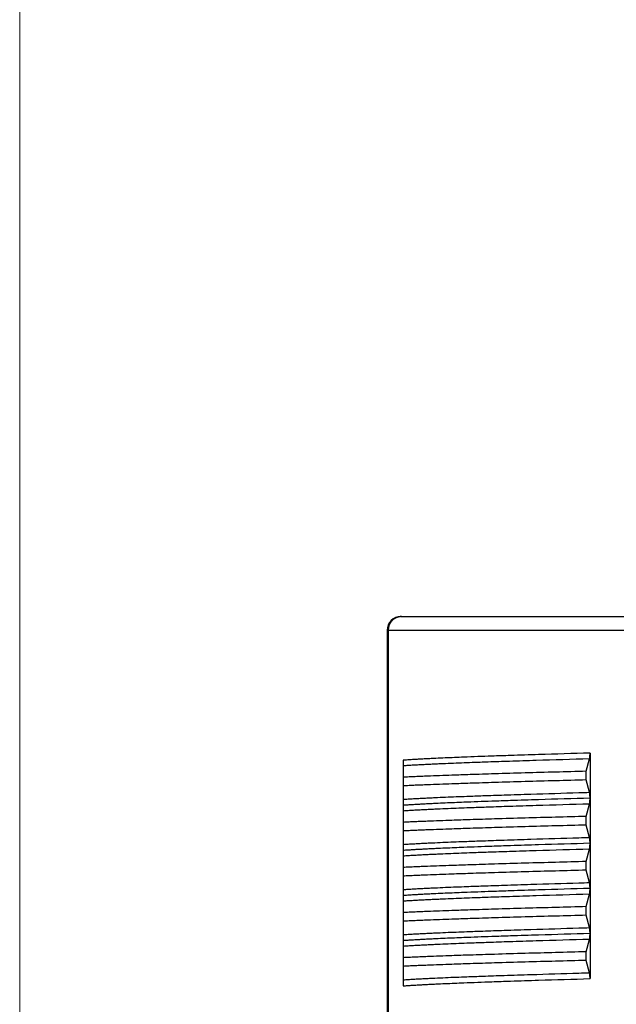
# Model space of a CAD drawing. Header units: millimetres. Extents: x 0 to 594, y 0 to 420.
# Tile 72 of 132: x 249 to 262, y 243 to 265. Entities that reach past the tile are written whole.
import ezdxf

# ---------------------------------------------------------------- set-up
doc = ezdxf.new("R2010")
doc.units = ezdxf.units.MM
doc.header["$LTSCALE"] = 0.257233
doc.layers.add('NoLayerName_001', color=7, linetype='Continuous')
doc.styles.get("Standard").update_dxf_attribs({"font": 'txt', "bigfont": 'extfont2'})
doc.dimstyles.get("Standard").update_dxf_attribs({"dimtxt": 2.5, "dimasz": 2.5, "dimexe": 1, "dimexo": 1, "dimtad": 1, "dimdec": 3, "dimzin": 0, "dimdsep": 46, "dimtxsty": 'Standard', "dimcen": 2.5, "dimadec": 3, "dimazin": 0, "dimtfac": 0.75, "dimtdec": 3, "dimtmove": 0, "dimatfit": 3, "dimfxl": 1, "dimarcsym": 0})

# ---------------------------------------------------------------- blocks, each defined once
blk = doc.blocks.new('_OPEN30')
at = {"color": 0, "linetype": 'ByBlock', "lineweight": -2}
for p, q in [((-1, 0.267949), (0, 0)), ((0, 0), (-1, -0.267949)), ((0, 0), (-1, 0))]:
    blk.add_line(p, q, dxfattribs=at)
blk = doc.blocks.new('*D55')
at = {"layer": 'Defpoints', "color": 0}
for p in [(248.761, 284.227), (383.461, 223.952), (248.761, 221.952)]:
    blk.add_point(p, dxfattribs=at)
at = {"layer": 'NoLayerName_001', "color": 0, "linetype": 'Continuous', "lineweight": 13}
for p, q in [((248.761, 223.366), (248.761, 285.641)), ((383.461, 225.366), (383.461, 285.641)), ((381.34, 284.227), (250.882, 284.227))]:
    blk.add_line(p, q, dxfattribs=at)
at = {"layer": 'NoLayerName_001', "color": 0, "lineweight": 13, "xscale": 2.121340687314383, "yscale": 2.121340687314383, "zscale": 2.121340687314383, "rotation": 180}
blk.add_blockref('_OPEN30', (248.761, 284.227), dxfattribs=at)
at = {"layer": 'NoLayerName_001', "color": 0, "lineweight": 13, "xscale": 2.121340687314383, "yscale": 2.121340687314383, "zscale": 2.121340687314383}
blk.add_blockref('_OPEN30', (383.461, 284.227), dxfattribs=at)
at = {"layer": 'NoLayerName_001', "color": 0, "lineweight": 13, "insert": (316.111, 288.116), "char_height": 4.94979, "attachment_point": 5}
blk.add_mtext('\\W0.8000;ＬＬ', dxfattribs=at)
blk = doc.blocks.new('*D56')
at = {"layer": 'Defpoints', "color": 0}
for p in [(248.761, 293.661), (248.761, 221.952), (413.461, 200.452)]:
    blk.add_point(p, dxfattribs=at)
at = {"layer": 'NoLayerName_001', "color": 0, "linetype": 'Continuous', "lineweight": 13}
for p, q in [((248.761, 223.366), (248.761, 295.075)), ((413.461, 201.866), (413.461, 295.075)), ((411.34, 293.661), (250.882, 293.661))]:
    blk.add_line(p, q, dxfattribs=at)
at = {"layer": 'NoLayerName_001', "color": 0, "lineweight": 13, "xscale": 2.121340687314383, "yscale": 2.121340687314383, "zscale": 2.121340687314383, "rotation": 180}
blk.add_blockref('_OPEN30', (248.761, 293.661), dxfattribs=at)
at = {"layer": 'NoLayerName_001', "color": 0, "lineweight": 13, "xscale": 2.121340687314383, "yscale": 2.121340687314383, "zscale": 2.121340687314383}
blk.add_blockref('_OPEN30', (413.461, 293.661), dxfattribs=at)
at = {"layer": 'NoLayerName_001', "color": 0, "lineweight": 13, "insert": (331.111, 297.55), "char_height": 4.9498, "attachment_point": 5}
blk.add_mtext('\\W0.8000;Ｌ', dxfattribs=at)

msp = doc.modelspace()

# ---------------------------------------------------------------- linework, layer by layer
at = {"layer": 'NoLayerName_001', "color": 7, "linetype": 'Continuous', "lineweight": 25}
for p, q in [((257.2111, 251.6516), (267.3111, 251.6516)), ((256.9111, 251.3516), (256.9111, 240.7401)), ((261.4086, 248.6266), (261.4086, 247.6265)), ((257.2611, 248.4668), (257.2611, 243.4666)), ((261.3225, 248.2224), (261.3968, 248.4967)), ((261.3225, 248.0307), (261.3225, 248.2224)), ((261.3968, 247.7565), (261.3225, 248.0307)), ((261.3225, 247.2224), (261.3968, 247.4967)), ((261.4086, 247.6252), (261.4086, 246.628)), ((261.3225, 247.0307), (261.3225, 247.2224)), ((261.3968, 246.7565), (261.3225, 247.0307)), ((261.4086, 246.6258), (261.4086, 244.628)), ((261.3225, 246.2224), (261.3968, 246.4967)), ((261.3225, 246.0307), (261.3225, 246.2224)), ((261.3968, 245.7565), (261.3225, 246.0307)), ((261.3225, 245.2224), (261.3968, 245.4967)), ((261.3225, 245.0307), (261.3225, 245.2224)), ((261.3968, 244.7565), (261.3225, 245.0307)), ((261.3225, 244.2224), (261.3968, 244.4967)), ((261.4086, 244.6251), (261.4086, 243.6265)), ((261.3225, 244.0307), (261.3225, 244.2224)), ((261.3968, 243.7565), (261.3225, 244.0307))]:
    msp.add_line(p, q, dxfattribs=at)
at = {"layer": 'NoLayerName_001', "color": 8, "linetype": 'Continuous', "lineweight": 25}
for p, q in [((256.9111, 251.3516), (267.6111, 251.3516)), ((256.9336, 251.3516), (256.9336, 240.7353))]:
    msp.add_line(p, q, dxfattribs=at)
at = {"layer": 'NoLayerName_001', "color": 7, "linetype": 'Continuous', "lineweight": 25}
msp.add_arc((257.2111, 251.3516), 0.3, 90, 180, dxfattribs=at)
at = {"layer": 'NoLayerName_001', "color": 8, "linetype": 'Continuous', "lineweight": 25}
for points, knots in [([(257.2269, 251.6516), (257.2217, 251.6514), (257.2114, 251.6514), (257.196, 251.65), (257.1806, 251.6479), (257.1653, 251.645), (257.1502, 251.6412), (257.1353, 251.6367), (257.1207, 251.6314), (257.1064, 251.6252), (257.0924, 251.6183), (257.0789, 251.6107), (257.0657, 251.6024), (257.0531, 251.5934), (257.0409, 251.5837), (257.0293, 251.5734), (257.0182, 251.5626), (257.0077, 251.5511), (256.9978, 251.5391), (256.9886, 251.5267), (256.98, 251.5137), (256.9721, 251.5004), (256.9648, 251.4866), (256.9583, 251.4725), (256.9526, 251.458), (256.9475, 251.4433), (256.9433, 251.4283), (256.9398, 251.4132), (256.937, 251.3979), (256.9351, 251.3825), (256.9338, 251.367), (256.9337, 251.3567), (256.9336, 251.3516)], [0, 0, 0, 0, 0.01545289, 0.03094639, 0.04647247, 0.06202214, 0.07758597, 0.09315467, 0.10871958, 0.12427363, 0.13981684, 0.15535302, 0.17088461, 0.1864129, 0.20193838, 0.21746108, 0.23298094, 0.24849883, 0.26401735, 0.27953848, 0.29506352, 0.31059334, 0.32612877, 0.34167083, 0.35722092, 0.37277745, 0.388335, 0.40388681, 0.41942531, 0.43494255, 0.45043054, 0.46588178, 0.46588178, 0.46588178, 0.46588178]), ([(261.4086, 248.6266), (261.0283, 248.6151), (260.4405, 248.5978), (259.7145, 248.5744), (259.2651, 248.5591), (258.9194, 248.5467), (258.6429, 248.5362), (258.401, 248.5264), (258.1936, 248.5176), (258.0209, 248.5098), (257.8827, 248.5032), (257.779, 248.498), (257.6754, 248.4925), (257.5718, 248.4868), (257.4682, 248.4807), (257.3646, 248.4742), (257.2956, 248.4692), (257.2611, 248.4668)], [0, 0, 0, 0, 1.1414461, 1.7640541, 2.1791258, 2.4904294, 2.801733, 3.0092689, 3.216805, 3.4243408, 3.5281087, 3.6318766, 3.7356447, 3.8394135, 3.9431833, 4.0469523, 4.1507201, 4.1507201, 4.1507201, 4.1507201]), ([(261.3968, 248.4967), (261.0028, 248.4849), (260.4118, 248.4677), (259.6633, 248.4439), (259.1906, 248.428), (258.836, 248.4154), (258.5603, 248.405), (258.324, 248.3956), (258.1271, 248.3872), (257.9696, 248.3801), (257.8515, 248.3746), (257.7334, 248.3688), (257.6153, 248.3627), (257.4972, 248.3563), (257.3791, 248.3494), (257.3005, 248.3441), (257.2611, 248.3416)], [0, 0, 0, 0, 1.1825034, 1.7737547, 2.2467563, 2.6015093, 2.8380117, 3.0745133, 3.311014, 3.4292642, 3.5475146, 3.6657651, 3.784016, 3.9022677, 4.0205191, 4.1387694, 4.1387694, 4.1387694, 4.1387694]), ([(257.2611, 247.6014), (257.3005, 247.604), (257.3791, 247.6092), (257.4972, 247.6161), (257.6153, 247.6226), (257.7334, 247.6287), (257.8515, 247.6344), (258.009, 247.6418), (258.2059, 247.6505), (258.4422, 247.6602), (258.7179, 247.6708), (259.0724, 247.6837), (259.5451, 247.6999), (260.2543, 247.7226), (260.8846, 247.7415), (261.318, 247.7542), (261.3968, 247.7565)], [0, 0, 0, 0, 0.1182503, 0.2365017, 0.3547535, 0.4730044, 0.5912548, 0.7095052, 0.9460057, 1.1825068, 1.4190089, 1.7737624, 2.2467645, 2.8380158, 3.9022688, 4.1387696, 4.1387696, 4.1387696, 4.1387696]), ([(261.4086, 247.6266), (261.0283, 247.6151), (260.4405, 247.5978), (259.7145, 247.5744), (259.2651, 247.5591), (258.9194, 247.5467), (258.6429, 247.5362), (258.401, 247.5264), (258.1936, 247.5176), (258.0209, 247.5098), (257.8827, 247.5032), (257.779, 247.498), (257.6754, 247.4925), (257.5718, 247.4868), (257.4682, 247.4807), (257.3646, 247.4742), (257.2956, 247.4692), (257.2611, 247.4668)], [0, 0, 0, 0, 1.1414454, 1.764053, 2.1791245, 2.4904278, 2.8017312, 3.009267, 3.216803, 3.4243387, 3.5281065, 3.6318743, 3.7356424, 3.8394112, 3.9431809, 4.0469498, 4.1507175, 4.1507175, 4.1507175, 4.1507175]), ([(261.3968, 247.4967), (261.0028, 247.4849), (260.4118, 247.4677), (259.6633, 247.4439), (259.1906, 247.428), (258.836, 247.4154), (258.5603, 247.405), (258.324, 247.3956), (258.1271, 247.3872), (257.9696, 247.3801), (257.8515, 247.3746), (257.7334, 247.3688), (257.6153, 247.3627), (257.4972, 247.3563), (257.3791, 247.3494), (257.3005, 247.3441), (257.2611, 247.3416)], [0, 0, 0, 0, 1.1825035, 1.7737548, 2.2467565, 2.6015094, 2.8380118, 3.0745135, 3.3110142, 3.4292644, 3.5475148, 3.6657653, 3.7840162, 3.9022679, 4.0205193, 4.1387697, 4.1387697, 4.1387697, 4.1387697]), ([(257.2611, 246.6014), (257.3005, 246.604), (257.3791, 246.6092), (257.4972, 246.6161), (257.6153, 246.6226), (257.7334, 246.6287), (257.8515, 246.6344), (258.009, 246.6418), (258.2059, 246.6505), (258.4422, 246.6602), (258.7179, 246.6708), (259.0724, 246.6837), (259.5451, 246.6999), (260.2543, 246.7226), (260.8846, 246.7415), (261.318, 246.7542), (261.3968, 246.7565)], [0, 0, 0, 0, 0.1182503, 0.2365017, 0.3547535, 0.4730044, 0.5912548, 0.7095052, 0.9460057, 1.1825068, 1.4190089, 1.7737624, 2.2467645, 2.8380157, 3.9022688, 4.1387695, 4.1387695, 4.1387695, 4.1387695]), ([(261.4086, 246.6266), (261.0283, 246.6151), (260.4405, 246.5978), (259.7145, 246.5744), (259.2651, 246.5591), (258.9194, 246.5467), (258.6429, 246.5362), (258.401, 246.5264), (258.1936, 246.5176), (258.0209, 246.5098), (257.8827, 246.5032), (257.779, 246.498), (257.6754, 246.4925), (257.5718, 246.4868), (257.4682, 246.4807), (257.3646, 246.4742), (257.2956, 246.4692), (257.2611, 246.4668)], [0, 0, 0, 0, 1.1414457, 1.7640535, 2.1791251, 2.4904285, 2.801732, 3.0092678, 3.2168038, 3.4243396, 3.5281074, 3.6318753, 3.7356433, 3.8394122, 3.9431819, 4.0469509, 4.1507186, 4.1507186, 4.1507186, 4.1507186]), ([(261.3968, 246.4967), (261.0028, 246.4849), (260.4118, 246.4677), (259.6633, 246.4439), (259.1906, 246.428), (258.836, 246.4154), (258.5603, 246.405), (258.324, 246.3956), (258.1271, 246.3872), (257.9696, 246.3801), (257.8515, 246.3746), (257.7334, 246.3688), (257.6153, 246.3627), (257.4972, 246.3563), (257.3791, 246.3494), (257.3005, 246.3441), (257.2611, 246.3416)], [0, 0, 0, 0, 1.1825033, 1.7737545, 2.2467561, 2.6015091, 2.8380114, 3.074513, 3.3110137, 3.429264, 3.5475143, 3.6657648, 3.7840157, 3.9022674, 4.0205188, 4.1387691, 4.1387691, 4.1387691, 4.1387691]), ([(257.2611, 245.6014), (257.3005, 245.604), (257.3791, 245.6092), (257.4972, 245.6161), (257.6153, 245.6226), (257.7334, 245.6287), (257.8515, 245.6344), (258.009, 245.6418), (258.2059, 245.6505), (258.4422, 245.6602), (258.7179, 245.6708), (259.0724, 245.6837), (259.5451, 245.6999), (260.2543, 245.7226), (260.8846, 245.7415), (261.318, 245.7542), (261.3968, 245.7565)], [0, 0, 0, 0, 0.1182503, 0.2365017, 0.3547534, 0.4730043, 0.5912547, 0.7095051, 0.9460055, 1.1825066, 1.4190087, 1.773762, 2.2467641, 2.8380153, 3.9022681, 4.1387688, 4.1387688, 4.1387688, 4.1387688]), ([(261.4086, 245.6266), (261.0283, 245.6151), (260.4405, 245.5978), (259.7145, 245.5744), (259.2651, 245.5591), (258.9194, 245.5467), (258.6429, 245.5362), (258.401, 245.5264), (258.1936, 245.5176), (258.0209, 245.5098), (257.8827, 245.5032), (257.779, 245.498), (257.6754, 245.4925), (257.5718, 245.4868), (257.4682, 245.4807), (257.3646, 245.4742), (257.2956, 245.4692), (257.2611, 245.4668)], [0, 0, 0, 0, 1.1414455, 1.7640531, 2.1791245, 2.4904279, 2.8017313, 3.0092671, 3.2168031, 3.4243388, 3.5281066, 3.6318744, 3.7356425, 3.8394113, 3.943181, 4.0469499, 4.1507176, 4.1507176, 4.1507176, 4.1507176]), ([(261.3968, 245.4967), (261.0028, 245.4849), (260.4118, 245.4677), (259.6633, 245.4439), (259.1906, 245.428), (258.836, 245.4154), (258.5603, 245.405), (258.324, 245.3956), (258.1271, 245.3872), (257.9696, 245.3801), (257.8515, 245.3746), (257.7334, 245.3688), (257.6153, 245.3627), (257.4972, 245.3563), (257.3791, 245.3494), (257.3005, 245.3441), (257.2611, 245.3416)], [0, 0, 0, 0, 1.1825035, 1.7737548, 2.2467564, 2.6015094, 2.8380118, 3.0745134, 3.3110141, 3.4292644, 3.5475148, 3.6657653, 3.7840162, 3.9022679, 4.0205193, 4.1387696, 4.1387696, 4.1387696, 4.1387696]), ([(257.2611, 244.6014), (257.3005, 244.604), (257.3791, 244.6092), (257.4972, 244.6161), (257.6153, 244.6226), (257.7334, 244.6287), (257.8515, 244.6344), (258.009, 244.6418), (258.2059, 244.6505), (258.4422, 244.6602), (258.7179, 244.6708), (259.0724, 244.6837), (259.5451, 244.6999), (260.2543, 244.7226), (260.8846, 244.7415), (261.318, 244.7542), (261.3968, 244.7565)], [0, 0, 0, 0, 0.1182503, 0.2365017, 0.3547535, 0.4730044, 0.5912549, 0.7095052, 0.9460057, 1.1825068, 1.4190089, 1.7737624, 2.2467645, 2.8380158, 3.9022688, 4.1387696, 4.1387696, 4.1387696, 4.1387696]), ([(261.4086, 244.6266), (261.0283, 244.6151), (260.4405, 244.5978), (259.7145, 244.5744), (259.2651, 244.5591), (258.9194, 244.5467), (258.6429, 244.5362), (258.401, 244.5264), (258.1936, 244.5176), (258.0209, 244.5098), (257.8827, 244.5032), (257.779, 244.498), (257.6754, 244.4925), (257.5718, 244.4868), (257.4682, 244.4807), (257.3646, 244.4742), (257.2956, 244.4692), (257.2611, 244.4668)], [0, 0, 0, 0, 1.1414457, 1.7640535, 2.1791251, 2.4904285, 2.801732, 3.0092678, 3.2168038, 3.4243396, 3.5281074, 3.6318753, 3.7356433, 3.8394122, 3.9431819, 4.0469508, 4.1507186, 4.1507186, 4.1507186, 4.1507186]), ([(261.3968, 244.4967), (261.0028, 244.4849), (260.4118, 244.4677), (259.6633, 244.4439), (259.1906, 244.428), (258.836, 244.4154), (258.5603, 244.405), (258.324, 244.3956), (258.1271, 244.3872), (257.9696, 244.3801), (257.8515, 244.3746), (257.7334, 244.3688), (257.6153, 244.3627), (257.4972, 244.3563), (257.3791, 244.3494), (257.3005, 244.3441), (257.2611, 244.3416)], [0, 0, 0, 0, 1.1825035, 1.7737548, 2.2467565, 2.6015094, 2.8380118, 3.0745135, 3.3110142, 3.4292644, 3.5475148, 3.6657653, 3.7840162, 3.9022679, 4.0205193, 4.1387697, 4.1387697, 4.1387697, 4.1387697]), ([(257.2611, 243.6014), (257.3005, 243.604), (257.3791, 243.6092), (257.4972, 243.6161), (257.6153, 243.6226), (257.7334, 243.6287), (257.8515, 243.6344), (258.009, 243.6418), (258.2059, 243.6505), (258.4422, 243.6602), (258.7179, 243.6708), (259.0724, 243.6837), (259.5451, 243.6999), (260.2543, 243.7226), (260.8846, 243.7415), (261.318, 243.7542), (261.3968, 243.7565)], [0, 0, 0, 0, 0.1182503, 0.2365017, 0.3547535, 0.4730044, 0.5912548, 0.7095052, 0.9460057, 1.1825068, 1.4190089, 1.7737624, 2.2467645, 2.8380158, 3.9022688, 4.1387695, 4.1387695, 4.1387695, 4.1387695]), ([(257.2611, 243.4667), (257.2956, 243.4691), (257.3646, 243.4741), (257.4682, 243.4806), (257.5718, 243.4867), (257.6754, 243.4924), (257.779, 243.4979), (257.8827, 243.5031), (258.0209, 243.5097), (258.1936, 243.5175), (258.401, 243.5263), (258.6429, 243.5361), (258.9194, 243.5466), (259.2651, 243.559), (259.7145, 243.5743), (260.4405, 243.5977), (261.0283, 243.615), (261.4086, 243.6265)], [0, 0, 0, 0, 0.1037677, 0.2075367, 0.3113064, 0.4150752, 0.5188433, 0.6226112, 0.726379, 0.9339147, 1.1414508, 1.3489866, 1.6602901, 1.9715935, 2.3866651, 3.0092729, 4.1507186, 4.1507186, 4.1507186, 4.1507186])]:
    msp.add_open_spline(points, degree=3, knots=knots, dxfattribs=at)
at = {"layer": 'NoLayerName_001', "color": 7, "linetype": 'Continuous', "lineweight": 25}
for points, knots in [([(261.3968, 248.4967), (261.3973, 248.4984), (261.3982, 248.5017), (261.3993, 248.5068), (261.4003, 248.512), (261.4012, 248.5171), (261.402, 248.5223), (261.4027, 248.5275), (261.4034, 248.5327), (261.404, 248.5379), (261.4046, 248.5431), (261.4051, 248.5483), (261.4056, 248.5535), (261.406, 248.5587), (261.4064, 248.5639), (261.4068, 248.5691), (261.4071, 248.5743), (261.4074, 248.5796), (261.4077, 248.5848), (261.4079, 248.59), (261.4081, 248.5952), (261.4082, 248.6005), (261.4084, 248.6057), (261.4085, 248.6109), (261.4085, 248.6162), (261.4086, 248.6214), (261.4086, 248.6249), (261.4086, 248.6266)], [0, 0, 0, 0, 0.00522947, 0.0104603, 0.01569353, 0.02092843, 0.02616281, 0.03139515, 0.03662607, 0.04185621, 0.04708606, 0.05231597, 0.05754611, 0.06277659, 0.06800743, 0.07323866, 0.07847026, 0.08370221, 0.08893445, 0.09416692, 0.09939952, 0.10463213, 0.10986463, 0.11509687, 0.12032867, 0.12555986, 0.13079024, 0.13079024, 0.13079024, 0.13079024]), ([(261.3225, 248.2224), (260.8712, 248.21), (260.1942, 248.1919), (259.3367, 248.1666), (258.7951, 248.1496), (258.389, 248.1359), (258.0731, 248.1246), (257.8476, 248.116), (257.6671, 248.1087), (257.5318, 248.103), (257.3964, 248.097), (257.3062, 248.0928), (257.2611, 248.0906)], [0, 0, 0, 0, 1.3545283, 2.0317928, 2.5736038, 2.9799623, 3.2508691, 3.5217771, 3.6572309, 3.7926843, 3.9281372, 4.0635899, 4.0635899, 4.0635899, 4.0635899]), ([(261.3225, 248.0307), (260.8712, 248.0183), (260.1942, 248.0002), (259.3367, 247.9749), (258.7951, 247.9579), (258.389, 247.9442), (258.0731, 247.9329), (257.8476, 247.9243), (257.6671, 247.917), (257.5318, 247.9113), (257.3964, 247.9053), (257.3062, 247.901), (257.2611, 247.8989)], [0, 0, 0, 0, 1.3545283, 2.0317928, 2.5736038, 2.9799623, 3.2508691, 3.5217771, 3.6572309, 3.7926843, 3.9281372, 4.0635899, 4.0635899, 4.0635899, 4.0635899]), ([(261.4086, 247.6265), (261.4086, 247.6283), (261.4086, 247.6318), (261.4085, 247.637), (261.4085, 247.6422), (261.4084, 247.6475), (261.4082, 247.6527), (261.4081, 247.6579), (261.4079, 247.6631), (261.4077, 247.6684), (261.4074, 247.6736), (261.4071, 247.6788), (261.4068, 247.684), (261.4064, 247.6893), (261.406, 247.6945), (261.4056, 247.6997), (261.4051, 247.7049), (261.4046, 247.7101), (261.404, 247.7153), (261.4034, 247.7205), (261.4027, 247.7257), (261.402, 247.7309), (261.4012, 247.736), (261.4003, 247.7412), (261.3993, 247.7463), (261.3982, 247.7514), (261.3973, 247.7548), (261.3968, 247.7565)], [0, 0, 0, 0, 0.00523038, 0.01046157, 0.01569338, 0.02092561, 0.02615811, 0.03139073, 0.03662332, 0.04185578, 0.04708802, 0.05231996, 0.05755155, 0.06278276, 0.06801359, 0.07324406, 0.07847419, 0.08370409, 0.08893395, 0.09416409, 0.09939501, 0.10462736, 0.10986174, 0.11509664, 0.12032987, 0.1255607, 0.13079016, 0.13079016, 0.13079016, 0.13079016]), ([(261.3968, 247.4967), (261.3973, 247.4984), (261.3981, 247.5017), (261.3993, 247.5067), (261.4002, 247.5118), (261.4011, 247.5169), (261.4019, 247.522), (261.4027, 247.5271), (261.4034, 247.5323), (261.404, 247.5374), (261.4045, 247.5425), (261.4051, 247.5477), (261.4055, 247.5528), (261.406, 247.558), (261.4064, 247.5631), (261.4068, 247.5683), (261.4071, 247.5735), (261.4074, 247.5786), (261.4076, 247.5838), (261.4079, 247.589), (261.4081, 247.5941), (261.4082, 247.5993), (261.4084, 247.6045), (261.4085, 247.6096), (261.4085, 247.6148), (261.4086, 247.62), (261.4086, 247.6234), (261.4086, 247.6252)], [0, 0, 0, 0, 0.00516956, 0.01034045, 0.01551367, 0.02068849, 0.02586279, 0.03103507, 0.03620597, 0.04137615, 0.04654608, 0.0517161, 0.05688642, 0.06205709, 0.06722815, 0.07239959, 0.07757138, 0.08274348, 0.08791585, 0.09308839, 0.09826103, 0.10343366, 0.10860615, 0.11377836, 0.11895014, 0.12412133, 0.12929174, 0.12929174, 0.12929174, 0.12929174]), ([(261.3225, 247.2224), (260.8712, 247.21), (260.1942, 247.1919), (259.3367, 247.1666), (258.7951, 247.1496), (258.389, 247.1359), (258.0731, 247.1246), (257.8476, 247.116), (257.6671, 247.1087), (257.5318, 247.103), (257.3964, 247.097), (257.3062, 247.0928), (257.2611, 247.0906)], [0, 0, 0, 0, 1.3545283, 2.0317928, 2.5736038, 2.9799623, 3.2508691, 3.5217771, 3.6572309, 3.7926843, 3.9281372, 4.0635899, 4.0635899, 4.0635899, 4.0635899]), ([(261.3225, 247.0307), (260.8712, 247.0183), (260.1942, 247.0002), (259.3367, 246.9749), (258.7951, 246.9579), (258.389, 246.9442), (258.0731, 246.9329), (257.8476, 246.9243), (257.6671, 246.917), (257.5318, 246.9113), (257.3964, 246.9053), (257.3062, 246.901), (257.2611, 246.8989)], [0, 0, 0, 0, 1.3545283, 2.0317928, 2.5736038, 2.9799623, 3.2508691, 3.5217771, 3.6572309, 3.7926843, 3.9281372, 4.0635899, 4.0635899, 4.0635899, 4.0635899]), ([(261.4086, 246.628), (261.4086, 246.6297), (261.4086, 246.6332), (261.4085, 246.6383), (261.4084, 246.6435), (261.4084, 246.6487), (261.4082, 246.6539), (261.4081, 246.659), (261.4079, 246.6642), (261.4076, 246.6694), (261.4074, 246.6745), (261.4071, 246.6797), (261.4068, 246.6849), (261.4064, 246.69), (261.406, 246.6952), (261.4055, 246.7003), (261.4051, 246.7055), (261.4045, 246.7106), (261.404, 246.7158), (261.4034, 246.7209), (261.4027, 246.726), (261.4019, 246.7311), (261.4011, 246.7362), (261.4002, 246.7413), (261.3993, 246.7464), (261.3981, 246.7515), (261.3973, 246.7548), (261.3968, 246.7565)], [0, 0, 0, 0, 0.00517038, 0.01034154, 0.01551329, 0.02068548, 0.02585793, 0.03103053, 0.03620313, 0.04137564, 0.04654797, 0.05172003, 0.05689178, 0.06206317, 0.06723418, 0.07240482, 0.07757509, 0.08274508, 0.08791498, 0.09308513, 0.098256, 0.10342826, 0.10860253, 0.11377731, 0.1189505, 0.12412137, 0.12929089, 0.12929089, 0.12929089, 0.12929089]), ([(261.3968, 246.4967), (261.3973, 246.4983), (261.3982, 246.5017), (261.3993, 246.5068), (261.4003, 246.5119), (261.4011, 246.517), (261.402, 246.5221), (261.4027, 246.5273), (261.4034, 246.5324), (261.404, 246.5376), (261.4046, 246.5428), (261.4051, 246.5479), (261.4056, 246.5531), (261.406, 246.5583), (261.4064, 246.5635), (261.4068, 246.5687), (261.4071, 246.5738), (261.4074, 246.579), (261.4077, 246.5842), (261.4079, 246.5894), (261.4081, 246.5946), (261.4082, 246.5998), (261.4084, 246.605), (261.4085, 246.6102), (261.4085, 246.6154), (261.4086, 246.6206), (261.4086, 246.6241), (261.4086, 246.6258)], [0, 0, 0, 0, 0.00519633, 0.010394, 0.01559404, 0.0207957, 0.02599684, 0.03119595, 0.03639367, 0.04159064, 0.04678735, 0.05198413, 0.05718118, 0.06237858, 0.06757635, 0.0727745, 0.07797302, 0.08317187, 0.08837099, 0.09357031, 0.09876974, 0.10396917, 0.10916847, 0.1143675, 0.1195661, 0.1247641, 0.1299613, 0.1299613, 0.1299613, 0.1299613]), ([(261.3225, 246.2224), (260.8712, 246.21), (260.1942, 246.1919), (259.3367, 246.1666), (258.7951, 246.1496), (258.389, 246.1359), (258.0731, 246.1246), (257.8476, 246.116), (257.6671, 246.1087), (257.5318, 246.103), (257.3964, 246.097), (257.3062, 246.0928), (257.2611, 246.0906)], [0, 0, 0, 0, 1.3545283, 2.0317928, 2.5736038, 2.9799623, 3.2508691, 3.5217771, 3.6572309, 3.7926843, 3.9281372, 4.0635899, 4.0635899, 4.0635899, 4.0635899]), ([(261.3225, 246.0307), (260.8712, 246.0183), (260.1942, 246.0002), (259.3367, 245.9749), (258.7951, 245.9579), (258.389, 245.9442), (258.0731, 245.9329), (257.8476, 245.9243), (257.6671, 245.917), (257.5318, 245.9113), (257.3964, 245.9053), (257.3062, 245.901), (257.2611, 245.8989)], [0, 0, 0, 0, 1.3545283, 2.0317928, 2.5736038, 2.9799623, 3.2508691, 3.5217771, 3.6572309, 3.7926843, 3.9281372, 4.0635899, 4.0635899, 4.0635899, 4.0635899]), ([(261.4086, 245.6259), (261.4086, 245.6277), (261.4086, 245.6312), (261.4085, 245.6365), (261.4085, 245.6417), (261.4084, 245.647), (261.4082, 245.6522), (261.4081, 245.6575), (261.4079, 245.6627), (261.4077, 245.668), (261.4074, 245.6732), (261.4071, 245.6785), (261.4068, 245.6837), (261.4065, 245.689), (261.4061, 245.6942), (261.4056, 245.6994), (261.4051, 245.7047), (261.4046, 245.7099), (261.4041, 245.7151), (261.4034, 245.7203), (261.4027, 245.7255), (261.402, 245.7307), (261.4012, 245.7359), (261.4003, 245.7411), (261.3993, 245.7463), (261.3982, 245.7514), (261.3973, 245.7548), (261.3968, 245.7565)], [0, 0, 0, 0, 0.00525338, 0.01050759, 0.01576242, 0.02101768, 0.0262732, 0.03152883, 0.03678442, 0.04203987, 0.04729507, 0.05254997, 0.0578045, 0.06305865, 0.06831241, 0.07356581, 0.0788189, 0.08407176, 0.0893246, 0.09457775, 0.09983169, 0.10508708, 0.11034452, 0.11560246, 0.12085872, 0.12611254, 0.13136498, 0.13136498, 0.13136498, 0.13136498]), ([(261.3968, 245.4967), (261.3973, 245.4984), (261.3981, 245.5017), (261.3993, 245.5067), (261.4003, 245.5118), (261.4011, 245.5169), (261.4019, 245.522), (261.4027, 245.5272), (261.4034, 245.5323), (261.404, 245.5374), (261.4046, 245.5426), (261.4051, 245.5477), (261.4056, 245.5529), (261.406, 245.558), (261.4064, 245.5632), (261.4068, 245.5684), (261.4071, 245.5735), (261.4074, 245.5787), (261.4076, 245.5839), (261.4079, 245.589), (261.4081, 245.5942), (261.4082, 245.5994), (261.4084, 245.6046), (261.4085, 245.6097), (261.4085, 245.6149), (261.4086, 245.6201), (261.4086, 245.6235), (261.4086, 245.6253)], [0, 0, 0, 0, 0.0051738, 0.01034893, 0.0155264, 0.02070547, 0.02588402, 0.03106055, 0.0362357, 0.04141012, 0.04658429, 0.05175856, 0.05693311, 0.06210802, 0.06728331, 0.07245897, 0.077635, 0.08281134, 0.08798794, 0.09316473, 0.09834162, 0.10351849, 0.10869522, 0.11387168, 0.11904771, 0.12422315, 0.1293978, 0.1293978, 0.1293978, 0.1293978]), ([(261.3225, 245.2224), (260.8712, 245.21), (260.1942, 245.1919), (259.3367, 245.1666), (258.7951, 245.1496), (258.389, 245.1359), (258.0731, 245.1246), (257.8476, 245.116), (257.6671, 245.1087), (257.5318, 245.103), (257.3964, 245.097), (257.3062, 245.0928), (257.2611, 245.0906)], [0, 0, 0, 0, 1.3545283, 2.0317928, 2.5736038, 2.9799623, 3.2508691, 3.5217771, 3.6572309, 3.7926843, 3.9281372, 4.0635899, 4.0635899, 4.0635899, 4.0635899]), ([(261.3225, 245.0307), (260.8712, 245.0183), (260.1942, 245.0002), (259.3367, 244.9749), (258.7951, 244.9579), (258.389, 244.9442), (258.0731, 244.9329), (257.8476, 244.9243), (257.6671, 244.917), (257.5318, 244.9113), (257.3964, 244.9053), (257.3062, 244.901), (257.2611, 244.8989)], [0, 0, 0, 0, 1.3545283, 2.0317928, 2.5736038, 2.9799623, 3.2508691, 3.5217771, 3.6572309, 3.7926843, 3.9281372, 4.0635899, 4.0635899, 4.0635899, 4.0635899]), ([(261.4086, 244.628), (261.4086, 244.6297), (261.4086, 244.6332), (261.4085, 244.6383), (261.4084, 244.6435), (261.4084, 244.6487), (261.4082, 244.6539), (261.4081, 244.659), (261.4079, 244.6642), (261.4076, 244.6694), (261.4074, 244.6745), (261.4071, 244.6797), (261.4068, 244.6849), (261.4064, 244.69), (261.406, 244.6952), (261.4055, 244.7003), (261.4051, 244.7055), (261.4045, 244.7106), (261.404, 244.7158), (261.4034, 244.7209), (261.4027, 244.726), (261.4019, 244.7311), (261.4011, 244.7362), (261.4002, 244.7413), (261.3993, 244.7464), (261.3981, 244.7515), (261.3973, 244.7548), (261.3968, 244.7565)], [0, 0, 0, 0, 0.00517037, 0.01034152, 0.01551327, 0.02068544, 0.02585789, 0.03103048, 0.03620308, 0.04137558, 0.04654789, 0.05171995, 0.05689169, 0.06206307, 0.06723408, 0.0724047, 0.07757497, 0.08274495, 0.08791484, 0.09308498, 0.09825584, 0.10342809, 0.10860235, 0.11377713, 0.11895031, 0.12412116, 0.12929068, 0.12929068, 0.12929068, 0.12929068]), ([(261.3968, 244.4967), (261.3973, 244.4984), (261.3981, 244.5017), (261.3993, 244.5067), (261.4002, 244.5118), (261.4011, 244.5169), (261.4019, 244.522), (261.4027, 244.5271), (261.4034, 244.5323), (261.404, 244.5374), (261.4045, 244.5425), (261.4051, 244.5477), (261.4055, 244.5528), (261.406, 244.558), (261.4064, 244.5631), (261.4068, 244.5683), (261.4071, 244.5735), (261.4074, 244.5786), (261.4076, 244.5838), (261.4079, 244.589), (261.4081, 244.5941), (261.4082, 244.5993), (261.4084, 244.6045), (261.4085, 244.6096), (261.4085, 244.6148), (261.4086, 244.62), (261.4086, 244.6234), (261.4086, 244.6251)], [0, 0, 0, 0, 0.00516935, 0.01034004, 0.01551305, 0.02068767, 0.02586175, 0.03103383, 0.03620453, 0.04137449, 0.04654422, 0.05171403, 0.05688414, 0.06205461, 0.06722547, 0.07239669, 0.07756828, 0.08274018, 0.08791234, 0.09308468, 0.09825711, 0.10342953, 0.10860181, 0.11377382, 0.11894539, 0.12411637, 0.12928658, 0.12928658, 0.12928658, 0.12928658]), ([(261.3225, 244.2224), (260.8712, 244.21), (260.1942, 244.1919), (259.3367, 244.1666), (258.7951, 244.1496), (258.389, 244.1359), (258.0731, 244.1246), (257.8476, 244.116), (257.6671, 244.1087), (257.5318, 244.103), (257.3964, 244.097), (257.3062, 244.0928), (257.2611, 244.0906)], [0, 0, 0, 0, 1.3545283, 2.0317928, 2.5736038, 2.9799623, 3.2508691, 3.5217771, 3.6572309, 3.7926843, 3.9281372, 4.0635899, 4.0635899, 4.0635899, 4.0635899]), ([(261.3225, 244.0307), (260.8712, 244.0183), (260.1942, 244.0002), (259.3367, 243.9749), (258.7951, 243.9579), (258.389, 243.9442), (258.0731, 243.9329), (257.8476, 243.9243), (257.6671, 243.917), (257.5318, 243.9113), (257.3964, 243.9053), (257.3062, 243.901), (257.2611, 243.8989)], [0, 0, 0, 0, 1.3545283, 2.0317928, 2.5736038, 2.9799623, 3.2508691, 3.5217771, 3.6572309, 3.7926843, 3.9281372, 4.0635899, 4.0635899, 4.0635899, 4.0635899]), ([(261.4086, 243.6265), (261.4086, 243.6283), (261.4086, 243.6318), (261.4085, 243.637), (261.4085, 243.6422), (261.4084, 243.6474), (261.4082, 243.6527), (261.4081, 243.6579), (261.4079, 243.6631), (261.4077, 243.6684), (261.4074, 243.6736), (261.4071, 243.6788), (261.4068, 243.684), (261.4064, 243.6892), (261.406, 243.6945), (261.4056, 243.6997), (261.4051, 243.7049), (261.4046, 243.7101), (261.404, 243.7153), (261.4034, 243.7205), (261.4027, 243.7257), (261.402, 243.7308), (261.4012, 243.736), (261.4003, 243.7412), (261.3993, 243.7463), (261.3982, 243.7514), (261.3973, 243.7548), (261.3968, 243.7565)], [0, 0, 0, 0, 0.00522949, 0.0104598, 0.01569073, 0.02092209, 0.02615371, 0.03138544, 0.03661716, 0.04184875, 0.04708011, 0.05231118, 0.0575419, 0.06277224, 0.06800219, 0.07323178, 0.07846104, 0.08369005, 0.08891902, 0.09414828, 0.09937832, 0.10460979, 0.1098433, 0.11507733, 0.12030968, 0.12553963, 0.13076821, 0.13076821, 0.13076821, 0.13076821])]:
    msp.add_open_spline(points, degree=3, knots=knots, dxfattribs=at)

# ---------------------------------------------------------------- dimensions: what is measured, and where the dimension line sits
at = {"layer": 'NoLayerName_001', "color": 3, "linetype": 'Continuous', "lineweight": 13}
for base, p1, text, picture, middle in [((248.7611, 293.6608), (413.4611, 200.4516), '\\W0.8000;Ｌ', '*D56', (331.1111, 293.6608)), ((248.7611, 284.2272), (383.4611, 223.9516), '\\W0.8000;ＬＬ', '*D55', (316.1111, 284.2272))]:
    dim = msp.add_linear_dim(base=base, p1=p1, p2=(248.7611, 221.9516), angle=180, text=text, dimstyle='Standard', override={"dimtxt": 4.949795, "dimasz": 2.121341, "dimexe": 1.414227, "dimexo": 1.414227, "dimgap": 1.414227, "dimzin": 8, "dimblk": 'OPEN30', "dimclrd": 0, "dimclre": 0, "dimclrt": 0, "dimtp": 0, "dimtm": 0, "dimlwd": 13, "dimlwe": 13}, dxfattribs=at)
    dim.commit()
    dim.dimension.update_dxf_attribs({"geometry": picture, "text_midpoint": middle, "dimtype": 160})

doc.saveas('drawing.dxf')
